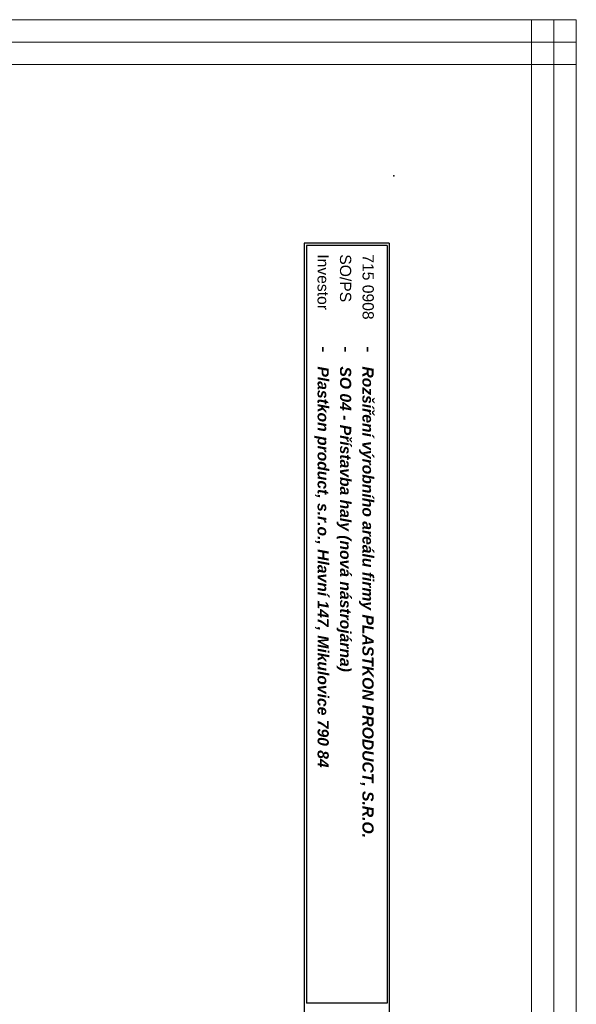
# Model space of a CAD drawing. Extents: x -74 to 5858, y 2827 to 3927.
# Tile 18 of 35: x 1946 to 2070, y 3150 to 3370. Entities that reach past the tile are written whole.
import ezdxf

# ---------------------------------------------------------------- set-up
doc = ezdxf.new("R2010")
doc.units = 0
doc.header["$MEASUREMENT"] = 0
doc.layers.add('__Bílá', color=7, linetype='CONTINUOUS')
doc.layers.add('__Vínová 220', color=220, linetype='CONTINUOUS')
doc.styles.add('Arial', font='arial.ttf')

msp = doc.modelspace()

# ---------------------------------------------------------------- linework, layer by layer
at = {"layer": '__Bílá'}
for p, q in [((2028.64, 3320), (2009.64, 3320)), ((2009.64, 3320), (2009.64, 3041)), ((2028.64, 3320), (2028.64, 3041)), ((2028.14, 3319.5), (2010.14, 3319.5)), ((2010.14, 3319.5), (2010.14, 3150.5)), ((2028.14, 3319.5), (2028.14, 3150.5)), ((2028.14, 3150.5), (2010.14, 3150.5))]:
    msp.add_line(p, q, dxfattribs=at)
msp.add_point((2029.64, 3335), dxfattribs=at)
at = {"layer": '__Vínová 220', "lineweight": 0}
for p, q in [((1573.93, 3369.82), (2070.33, 3369.82)), ((2060.33, 3003.74), (2060.33, 3369.82)), ((2060.33, 3369.82), (2065.33, 3369.82)), ((2065.33, 3003.74), (2065.33, 3369.82)), ((2070.33, 3369.82), (2065.33, 3369.82)), ((2070.33, 3369.82), (2070.33, 3364.82)), ((2070.33, 3003.74), (2070.33, 3369.82)), ((1573.93, 3364.82), (2070.33, 3364.82)), ((2070.33, 3359.82), (2070.33, 3364.82)), ((1573.93, 3359.82), (2070.33, 3359.82))]:
    msp.add_line(p, q, dxfattribs=at)

# ---------------------------------------------------------------- texts
at = {"layer": '__Bílá', "style": 'Arial'}
for s, height, p in [('Investor', 2.5, (2012.64, 3317.5)), ('SO/PS', 2.5, (2017.64, 3317.5)), ('-', 3, (2012.64, 3297)), ('-', 3, (2017.64, 3297)), ('-', 3, (2022.64, 3297))]:
    msp.add_text(s, height=height, rotation=270, dxfattribs=at).set_placement(p)
at = {"layer": '__Vínová 220', "char_height": 2.5, "attachment_point": 7, "rotation": 270, "style": 'Arial'}
for s, insert in [('715 0908\\P', (2022.64, 3317.5)), ('{\\fArial|b1|i1|c238|p34;Plastkon product, s.r.o., Hlavní 147, Mikulovice 790 84}', (2011.89, 3292.5)), ('{\\fArial|b1|i1|c238|p34;SO 04 - Přístavba haly (nová nástrojárna)}', (2016.89, 3292.5)), ('{\\fArial|b1|i1|c238|p34;Rozšíření výrobního areálu firmy PLASTKON PRODUCT, S.R.O.}', (2021.89, 3292.5))]:
    msp.add_mtext(s, dxfattribs=dict(at, insert=insert))

doc.saveas('drawing.dxf')
